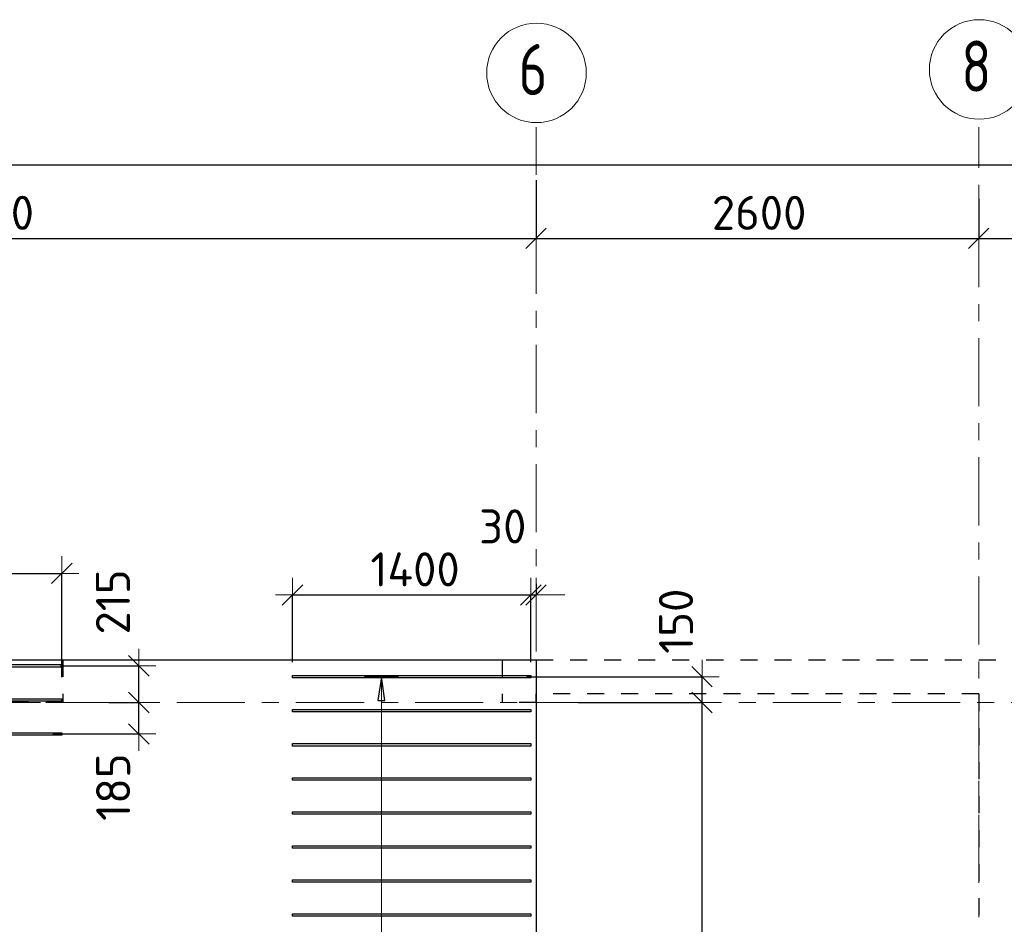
# Model space of a CAD drawing. Header units: metres. Extents: x -38 to 98, y -15 to 21.
# Tile 21 of 147: x 16.05 to 21.83, y 15.1 to 20.41. Entities that reach past the tile are written whole.
import ezdxf

# ---------------------------------------------------------------- set-up
doc = ezdxf.new("R2010")
doc.units = ezdxf.units.M
doc.header["$PDMODE"] = 65
for name, pattern in [('______11', [0.5, 0.4, -0.05, 0, -0.05]), ('______2', [0.0405, 0.03, -0.0105]), ('______5', [1.1, 0.8, -0.1, 0.1, -0.1])]:
    doc.linetypes.add(name, pattern=pattern)
for name, color, linetype, lineweight in [('XR$1$Осевая линия (1)', 7, '______5', 13), ('XR$1$Размерная линия (1)', 7, 'Continuous', 13), ('XR$4$Перекрытие (1)', 7, 'Continuous', 35), ('XR$4$Размерная линия (1)', 7, 'Continuous', 13)]:
    doc.layers.add(name, color=color, linetype=linetype, lineweight=lineweight)
doc.layers.add('XR$4$Арм.стержн.Доп. Арм верхн.зоны Х', color=7, linetype='Continuous', lineweight=35, true_color=0x8c8cff)
doc.layers.add('XR$6$Стена_ бетон несущ.', color=7, linetype='Continuous', lineweight=70, true_color=0xb4b496)
doc.styles.add('ISOCPEUR', font='txt')
doc.dimstyles.new('DIMSTYLE_3', dxfattribs={"dimtxt": 0.2, "dimasz": 0.2, "dimexe": 0, "dimexo": 0, "dimgap": 0.1, "dimtad": 2, "dimdec": 0, "dimlfac": 1000, "dimrnd": 5, "dimzin": 12, "dimdsep": 46, "dimtxsty": 'ISOCPEUR', "dimblk1": 'ALL_ML_STRICH', "dimblk2": 'ALL_ML_STRICH', "dimsah": 1, "dimcen": 0, "dimclrd": 7, "dimclre": 256, "dimclrt": 7, "dimadec": 0, "dimazin": 0, "dimtfac": 1, "dimtdec": 0, "dimtix": 1, "dimtmove": 2, "dimatfit": 3, "dimfxl": 0, "dimtzin": 0, "dimlwd": 0, "dimlwe": -3, "dimarcsym": 0})
doc.dimstyles.new('DIMSTYLE_33', dxfattribs={"dimtxt": 0.2, "dimasz": 0.2, "dimexe": 0, "dimexo": 0, "dimgap": 0.1, "dimtad": 2, "dimdec": 0, "dimlfac": 1000, "dimrnd": 5, "dimzin": 12, "dimdsep": 46, "dimtxsty": 'ISOCPEUR', "dimblk1": 'ALL_ML_STRICH', "dimblk2": 'ALL_ML_STRICH', "dimsah": 1, "dimcen": 0, "dimclrd": 7, "dimclre": 256, "dimclrt": 7, "dimadec": 0, "dimazin": 0, "dimtfac": 1, "dimtdec": 0, "dimtix": 1, "dimtmove": 2, "dimatfit": 3, "dimfxl": 0, "dimtvp": 1.2, "dimtzin": 0, "dimlwd": 0, "dimlwe": -3, "dimarcsym": 0})

# ---------------------------------------------------------------- blocks, each defined once
blk = doc.blocks.new('ALL_ML_STRICH')
at = {"color": 0, "linetype": 'ByBlock', "lineweight": -2}
for p, q in [((-0.3, -0.3), (0.3, 0.3)), ((0, -0.5), (0, 0.5)), ((-1, 0), (0.5, 0))]:
    blk.add_line(p, q, dxfattribs=at)
blk = doc.blocks.new('*D10')
at = {"layer": 'DEFPOINTS', "color": 7, "linetype": 'Continuous', "lineweight": 13, "transparency": 33554687}
for p in [(0.5, 19.5574), (0.5, 19.3768), (61.6, 17.1197)]:
    blk.add_point(p, dxfattribs=at)
at = {"layer": 'XR$1$Размерная линия (1)', "color": 9, "linetype": 'Continuous', "lineweight": -2, "true_color": 0xc7c7c7, "transparency": 33554687}
for p, q in [((0.5, 19.3568), (0.5, 19.5574)), ((61.6, 17.1397), (61.6, 19.5574))]:
    blk.add_line(p, q, dxfattribs=at)
at = {"layer": 'XR$1$Размерная линия (1)', "color": 7, "linetype": 'Continuous', "lineweight": -2, "transparency": 33554687}
blk.add_line((0.5, 19.5574), (61.6, 19.5574), dxfattribs=at)
at = {"layer": 'XR$1$Размерная линия (1)', "color": 7, "linetype": 'Continuous', "lineweight": 13, "transparency": 33554687, "xscale": 0.2, "yscale": 0.2, "zscale": 0.2, "rotation": 180}
blk.add_blockref('ALL_ML_STRICH', (0.5, 19.5574), dxfattribs=at)
at = {"layer": 'XR$1$Размерная линия (1)', "color": 7, "linetype": 'Continuous', "lineweight": 13, "transparency": 33554687, "xscale": 0.2, "yscale": 0.2, "zscale": 0.2}
blk.add_blockref('ALL_ML_STRICH', (61.6, 19.5574), dxfattribs=at)
at = {"layer": 'XR$1$Размерная линия (1)', "color": 7, "linetype": 'Continuous', "lineweight": 13, "transparency": 33554687, "insert": (31.1, 19.7074), "char_height": 0.2, "width": 1, "attachment_point": 5, "style": 'ISOCPEUR'}
blk.add_mtext('\\A1;{61100}', dxfattribs=at)
blk = doc.blocks.new('*D28')
at = {"layer": 'DEFPOINTS', "color": 7, "linetype": 'Continuous', "lineweight": 13, "transparency": 33554687}
for p in [(19.08, 19.4874), (12.6, 19.1261), (12.6, 19.0612)]:
    blk.add_point(p, dxfattribs=at)
at = {"layer": 'XR$1$Размерная линия (1)', "color": 9, "linetype": 'Continuous', "lineweight": -2, "true_color": 0xc7c7c7, "transparency": 33554687}
for p, q in [((19.08, 19.4674), (19.08, 19.1261)), ((12.6, 19.0812), (12.6, 19.1261))]:
    blk.add_line(p, q, dxfattribs=at)
at = {"layer": 'XR$1$Размерная линия (1)', "color": 7, "linetype": 'Continuous', "lineweight": -2, "transparency": 33554687}
blk.add_line((12.6, 19.1261), (19.08, 19.1261), dxfattribs=at)
at = {"layer": 'XR$1$Размерная линия (1)', "color": 7, "linetype": 'Continuous', "lineweight": 13, "transparency": 33554687, "xscale": 0.2, "yscale": 0.2, "zscale": 0.2, "rotation": 180}
blk.add_blockref('ALL_ML_STRICH', (12.6, 19.1261), dxfattribs=at)
at = {"layer": 'XR$1$Размерная линия (1)', "color": 7, "linetype": 'Continuous', "lineweight": 13, "transparency": 33554687, "xscale": 0.2, "yscale": 0.2, "zscale": 0.2}
blk.add_blockref('ALL_ML_STRICH', (19.08, 19.1261), dxfattribs=at)
at = {"layer": 'XR$1$Размерная линия (1)', "color": 7, "linetype": 'Continuous', "lineweight": 13, "transparency": 33554687, "insert": (15.84, 19.2761), "char_height": 0.2, "width": 0.8, "attachment_point": 5, "style": 'ISOCPEUR'}
blk.add_mtext('\\A1;{6480}', dxfattribs=at)
blk = doc.blocks.new('*D29')
at = {"layer": 'DEFPOINTS', "color": 7, "linetype": 'Continuous', "lineweight": 13, "transparency": 33554687}
for p in [(19.08, 19.4874), (21.68, 19.379), (19.08, 19.1261)]:
    blk.add_point(p, dxfattribs=at)
at = {"layer": 'XR$1$Размерная линия (1)', "color": 9, "linetype": 'Continuous', "lineweight": -2, "true_color": 0xc7c7c7, "transparency": 33554687}
for p, q in [((19.08, 19.4674), (19.08, 19.1261)), ((21.68, 19.359), (21.68, 19.1261))]:
    blk.add_line(p, q, dxfattribs=at)
at = {"layer": 'XR$1$Размерная линия (1)', "color": 7, "linetype": 'Continuous', "lineweight": -2, "transparency": 33554687}
blk.add_line((19.08, 19.1261), (21.68, 19.1261), dxfattribs=at)
at = {"layer": 'XR$1$Размерная линия (1)', "color": 7, "linetype": 'Continuous', "lineweight": 13, "transparency": 33554687, "xscale": 0.2, "yscale": 0.2, "zscale": 0.2, "rotation": 180}
blk.add_blockref('ALL_ML_STRICH', (19.08, 19.1261), dxfattribs=at)
at = {"layer": 'XR$1$Размерная линия (1)', "color": 7, "linetype": 'Continuous', "lineweight": 13, "transparency": 33554687, "xscale": 0.2, "yscale": 0.2, "zscale": 0.2}
blk.add_blockref('ALL_ML_STRICH', (21.68, 19.1261), dxfattribs=at)
at = {"layer": 'XR$1$Размерная линия (1)', "color": 7, "linetype": 'Continuous', "lineweight": 13, "transparency": 33554687, "insert": (20.39, 19.2761), "char_height": 0.2, "width": 0.8, "attachment_point": 5, "style": 'ISOCPEUR'}
blk.add_mtext('\\A1;{2600}', dxfattribs=at)
blk = doc.blocks.new('*D30')
at = {"layer": 'DEFPOINTS', "color": 7, "linetype": 'Continuous', "lineweight": 13, "transparency": 33554687}
for p in [(21.68, 19.379), (26.03, 19.379), (21.68, 19.1261)]:
    blk.add_point(p, dxfattribs=at)
at = {"layer": 'XR$1$Размерная линия (1)', "color": 9, "linetype": 'Continuous', "lineweight": -2, "true_color": 0xc7c7c7, "transparency": 33554687}
for p, q in [((21.68, 19.359), (21.68, 19.1261)), ((26.03, 19.359), (26.03, 19.1261))]:
    blk.add_line(p, q, dxfattribs=at)
at = {"layer": 'XR$1$Размерная линия (1)', "color": 7, "linetype": 'Continuous', "lineweight": -2, "transparency": 33554687}
blk.add_line((21.68, 19.1261), (26.03, 19.1261), dxfattribs=at)
at = {"layer": 'XR$1$Размерная линия (1)', "color": 7, "linetype": 'Continuous', "lineweight": 13, "transparency": 33554687, "xscale": 0.2, "yscale": 0.2, "zscale": 0.2, "rotation": 180}
blk.add_blockref('ALL_ML_STRICH', (21.68, 19.1261), dxfattribs=at)
at = {"layer": 'XR$1$Размерная линия (1)', "color": 7, "linetype": 'Continuous', "lineweight": 13, "transparency": 33554687, "xscale": 0.2, "yscale": 0.2, "zscale": 0.2}
blk.add_blockref('ALL_ML_STRICH', (26.03, 19.1261), dxfattribs=at)
at = {"layer": 'XR$1$Размерная линия (1)', "color": 7, "linetype": 'Continuous', "lineweight": 13, "transparency": 33554687, "insert": (23.855, 19.2761), "char_height": 0.2, "width": 0.8, "attachment_point": 5, "style": 'ISOCPEUR'}
blk.add_mtext('\\A1;{4350}', dxfattribs=at)
blk = doc.blocks.new('*D257')
at = {"layer": 'DEFPOINTS', "color": 7, "linetype": 'Continuous', "lineweight": 13, "transparency": 33554687}
for p in [(17.6494, 17.0319), (17.6494, 16.6175), (19.0494, 16.6175)]:
    blk.add_point(p, dxfattribs=at)
at = {"layer": 'XR$4$Размерная линия (1)', "color": 9, "linetype": 'Continuous', "lineweight": -2, "true_color": 0xc7c7c7, "transparency": 33554687}
for p, q in [((17.6494, 16.6375), (17.6494, 17.0319)), ((19.0494, 16.6375), (19.0494, 17.0319))]:
    blk.add_line(p, q, dxfattribs=at)
at = {"layer": 'XR$4$Размерная линия (1)', "color": 7, "linetype": 'Continuous', "lineweight": -2, "transparency": 33554687}
blk.add_line((17.6494, 17.0319), (19.0494, 17.0319), dxfattribs=at)
at = {"layer": 'XR$4$Размерная линия (1)', "color": 7, "linetype": 'Continuous', "lineweight": 13, "transparency": 33554687, "xscale": 0.2, "yscale": 0.2, "zscale": 0.2, "rotation": 180}
blk.add_blockref('ALL_ML_STRICH', (17.6494, 17.0319), dxfattribs=at)
at = {"layer": 'XR$4$Размерная линия (1)', "color": 7, "linetype": 'Continuous', "lineweight": 13, "transparency": 33554687, "xscale": 0.2, "yscale": 0.2, "zscale": 0.2}
blk.add_blockref('ALL_ML_STRICH', (19.0494, 17.0319), dxfattribs=at)
at = {"layer": 'XR$4$Размерная линия (1)', "color": 7, "linetype": 'Continuous', "lineweight": 13, "transparency": 33554687, "insert": (18.3694, 17.1819), "char_height": 0.2, "width": 0.8, "attachment_point": 5, "style": 'ISOCPEUR'}
blk.add_mtext('\\A1;{1400}', dxfattribs=at)
blk = doc.blocks.new('*D258')
at = {"layer": 'DEFPOINTS', "color": 7, "linetype": 'Continuous', "lineweight": 13, "transparency": 33554687}
for p in [(19.08, 17.077), (19.0494, 17.0319), (19.0494, 16.6175)]:
    blk.add_point(p, dxfattribs=at)
at = {"layer": 'XR$4$Размерная линия (1)', "color": 9, "linetype": 'Continuous', "lineweight": -2, "true_color": 0xc7c7c7, "transparency": 33554687}
for p, q in [((19.08, 17.097), (19.08, 17.0319)), ((19.0494, 16.6375), (19.0494, 17.0319))]:
    blk.add_line(p, q, dxfattribs=at)
at = {"layer": 'XR$4$Размерная линия (1)', "color": 7, "linetype": 'Continuous', "lineweight": -2, "transparency": 33554687}
blk.add_line((19.0494, 17.0319), (19.08, 17.0319), dxfattribs=at)
at = {"layer": 'XR$4$Размерная линия (1)', "color": 7, "linetype": 'Continuous', "lineweight": 13, "transparency": 33554687, "xscale": 0.2, "yscale": 0.2, "zscale": 0.2}
blk.add_blockref('ALL_ML_STRICH', (19.08, 17.0319), dxfattribs=at)
at = {"layer": 'XR$4$Размерная линия (1)', "color": 7, "linetype": 'Continuous', "lineweight": 13, "transparency": 33554687, "xscale": 0.2, "yscale": 0.2, "zscale": 0.2, "rotation": 180}
blk.add_blockref('ALL_ML_STRICH', (19.0494, 17.0319), dxfattribs=at)
at = {"layer": 'XR$4$Размерная линия (1)', "color": 7, "linetype": 'Continuous', "lineweight": 13, "transparency": 33554687, "insert": (18.8844, 17.4343), "char_height": 0.2, "width": 0.4, "attachment_point": 5, "style": 'ISOCPEUR'}
blk.add_mtext('\\A1;{30}', dxfattribs=at)
blk = doc.blocks.new('*D317')
at = {"layer": 'DEFPOINTS', "color": 7, "linetype": 'Continuous', "lineweight": 13, "transparency": 33554687}
for p in [(14.3448, 17.1585), (14.3448, 16.5702), (16.2948, 16.5287)]:
    blk.add_point(p, dxfattribs=at)
at = {"layer": 'XR$4$Размерная линия (1)', "color": 9, "linetype": 'Continuous', "lineweight": -2, "true_color": 0xc7c7c7, "transparency": 33554687}
for p, q in [((14.3448, 16.5902), (14.3448, 17.1585)), ((16.2948, 16.5487), (16.2948, 17.1585))]:
    blk.add_line(p, q, dxfattribs=at)
at = {"layer": 'XR$4$Размерная линия (1)', "color": 7, "linetype": 'Continuous', "lineweight": -2, "transparency": 33554687}
blk.add_line((14.3448, 17.1585), (16.2948, 17.1585), dxfattribs=at)
at = {"layer": 'XR$4$Размерная линия (1)', "color": 7, "linetype": 'Continuous', "lineweight": 13, "transparency": 33554687, "xscale": 0.2, "yscale": 0.2, "zscale": 0.2, "rotation": 180}
blk.add_blockref('ALL_ML_STRICH', (14.3448, 17.1585), dxfattribs=at)
at = {"layer": 'XR$4$Размерная линия (1)', "color": 7, "linetype": 'Continuous', "lineweight": 13, "transparency": 33554687, "xscale": 0.2, "yscale": 0.2, "zscale": 0.2}
blk.add_blockref('ALL_ML_STRICH', (16.2948, 17.1585), dxfattribs=at)
at = {"layer": 'XR$4$Размерная линия (1)', "color": 7, "linetype": 'Continuous', "lineweight": 13, "transparency": 33554687, "insert": (15.3498, 17.3085), "char_height": 0.2, "width": 0.8, "attachment_point": 5, "style": 'ISOCPEUR'}
blk.add_mtext('\\A1;{1950}', dxfattribs=at)
blk = doc.blocks.new('*D355')
at = {"layer": 'DEFPOINTS', "color": 7, "linetype": 'Continuous', "lineweight": 13, "transparency": 33554687}
for p in [(19.3082, 16.4), (19.5453, 12.8), (20.0548, 12.8)]:
    blk.add_point(p, dxfattribs=at)
at = {"layer": 'XR$4$Размерная линия (1)', "color": 9, "linetype": 'Continuous', "lineweight": -2, "true_color": 0xc7c7c7, "transparency": 33554687}
for p, q in [((19.3282, 16.4), (20.0548, 16.4)), ((19.5253, 12.8), (20.0548, 12.8))]:
    blk.add_line(p, q, dxfattribs=at)
at = {"layer": 'XR$4$Размерная линия (1)', "color": 7, "linetype": 'Continuous', "lineweight": -2, "transparency": 33554687}
blk.add_line((20.0548, 12.8), (20.0548, 16.4), dxfattribs=at)
at = {"layer": 'XR$4$Размерная линия (1)', "color": 7, "linetype": 'Continuous', "lineweight": 13, "transparency": 33554687, "xscale": 0.2, "yscale": 0.2, "zscale": 0.2}
for p, rotation in [((20.0548, 16.4), 90), ((20.0548, 12.8), 270)]:
    blk.add_blockref('ALL_ML_STRICH', p, dxfattribs=dict(at, rotation=rotation))
at = {"layer": 'XR$4$Размерная линия (1)', "color": 7, "linetype": 'Continuous', "lineweight": 13, "transparency": 33554687, "insert": (19.9048, 14.61), "char_height": 0.2, "width": 0.8, "attachment_point": 5, "rotation": 90, "style": 'ISOCPEUR'}
blk.add_mtext('\\A1;{3600}', dxfattribs=at)
blk = doc.blocks.new('*D356')
at = {"layer": 'DEFPOINTS', "color": 7, "linetype": 'Continuous', "lineweight": 13, "transparency": 33554687}
for p in [(19.0064, 16.5512), (19.3082, 16.4), (20.0548, 16.4)]:
    blk.add_point(p, dxfattribs=at)
at = {"layer": 'XR$4$Размерная линия (1)', "color": 9, "linetype": 'Continuous', "lineweight": -2, "true_color": 0xc7c7c7, "transparency": 33554687}
for p, q in [((19.0264, 16.5512), (20.0548, 16.5512)), ((19.3282, 16.4), (20.0548, 16.4))]:
    blk.add_line(p, q, dxfattribs=at)
at = {"layer": 'XR$4$Размерная линия (1)', "color": 7, "linetype": 'Continuous', "lineweight": -2, "transparency": 33554687}
blk.add_line((20.0548, 16.4), (20.0548, 16.5512), dxfattribs=at)
at = {"layer": 'XR$4$Размерная линия (1)', "color": 7, "linetype": 'Continuous', "lineweight": 13, "transparency": 33554687, "xscale": 0.2, "yscale": 0.2, "zscale": 0.2}
for p, rotation in [((20.0548, 16.5512), 90), ((20.0548, 16.4), 270)]:
    blk.add_blockref('ALL_ML_STRICH', p, dxfattribs=dict(at, rotation=rotation))
at = {"layer": 'XR$4$Размерная линия (1)', "color": 7, "linetype": 'Continuous', "lineweight": 13, "transparency": 33554687, "insert": (19.9018, 16.8774), "char_height": 0.2, "width": 0.6, "attachment_point": 5, "rotation": 90, "style": 'ISOCPEUR'}
blk.add_mtext('\\A1;{150}', dxfattribs=at)
blk = doc.blocks.new('*D581')
at = {"layer": 'DEFPOINTS', "color": 7, "linetype": 'Continuous', "lineweight": 13, "transparency": 33554687}
for p in [(16.5513, 16.4), (16.2229, 16.2152), (16.7473, 16.2152)]:
    blk.add_point(p, dxfattribs=at)
at = {"layer": 'XR$4$Размерная линия (1)', "color": 9, "linetype": 'Continuous', "lineweight": -2, "true_color": 0xc7c7c7, "transparency": 33554687}
for p, q in [((16.5713, 16.4), (16.7473, 16.4)), ((16.2429, 16.2152), (16.7473, 16.2152))]:
    blk.add_line(p, q, dxfattribs=at)
at = {"layer": 'XR$4$Размерная линия (1)', "color": 7, "linetype": 'Continuous', "lineweight": -2, "transparency": 33554687}
blk.add_line((16.7473, 16.2152), (16.7473, 16.4), dxfattribs=at)
at = {"layer": 'XR$4$Размерная линия (1)', "color": 7, "linetype": 'Continuous', "lineweight": 13, "transparency": 33554687, "xscale": 0.2, "yscale": 0.2, "zscale": 0.2}
for p, rotation in [((16.7473, 16.4), 90), ((16.7473, 16.2152), 270)]:
    blk.add_blockref('ALL_ML_STRICH', p, dxfattribs=dict(at, rotation=rotation))
at = {"layer": 'XR$4$Размерная линия (1)', "color": 7, "linetype": 'Continuous', "lineweight": 13, "transparency": 33554687, "insert": (16.5964, 15.9031), "char_height": 0.2, "width": 0.6, "attachment_point": 5, "rotation": 90, "style": 'ISOCPEUR'}
blk.add_mtext('\\A1;{185}', dxfattribs=at)
blk = doc.blocks.new('*D582')
at = {"layer": 'DEFPOINTS', "color": 7, "linetype": 'Continuous', "lineweight": 13, "transparency": 33554687}
for p in [(16.2677, 16.6152), (16.5513, 16.4), (16.7473, 16.4)]:
    blk.add_point(p, dxfattribs=at)
at = {"layer": 'XR$4$Размерная линия (1)', "color": 9, "linetype": 'Continuous', "lineweight": -2, "true_color": 0xc7c7c7, "transparency": 33554687}
for p, q in [((16.2877, 16.6152), (16.7473, 16.6152)), ((16.5713, 16.4), (16.7473, 16.4))]:
    blk.add_line(p, q, dxfattribs=at)
at = {"layer": 'XR$4$Размерная линия (1)', "color": 7, "linetype": 'Continuous', "lineweight": -2, "transparency": 33554687}
blk.add_line((16.7473, 16.4), (16.7473, 16.6152), dxfattribs=at)
at = {"layer": 'XR$4$Размерная линия (1)', "color": 7, "linetype": 'Continuous', "lineweight": 13, "transparency": 33554687, "xscale": 0.2, "yscale": 0.2, "zscale": 0.2}
for p, rotation in [((16.7473, 16.6152), 90), ((16.7473, 16.4), 270)]:
    blk.add_blockref('ALL_ML_STRICH', p, dxfattribs=dict(at, rotation=rotation))
at = {"layer": 'XR$4$Размерная линия (1)', "color": 7, "linetype": 'Continuous', "lineweight": 13, "transparency": 33554687, "insert": (16.595, 16.9904), "char_height": 0.2, "width": 0.6, "attachment_point": 5, "rotation": 90, "style": 'ISOCPEUR'}
blk.add_mtext('\\A1;{215}', dxfattribs=at)

msp = doc.modelspace()

# ---------------------------------------------------------------- linework, layer by layer
at = {"layer": 'XR$1$Осевая линия (1)', "color": 253, "linetype": '______11', "lineweight": 13, "true_color": 0xa0a0a0, "transparency": 33554687}
for p, q in [((19.08, 7.6), (19.08, 19.78)), ((21.68, 8.34), (21.68, 19.78)), ((-2.63, 16.4), (62.6, 16.4))]:
    msp.add_line(p, q, dxfattribs=at)
at = {"layer": 'XR$1$Осевая линия (1)', "color": 7, "linetype": 'Continuous', "lineweight": 13, "transparency": 33554687}
for centre in [(19.0824, 20.0981), (21.6824, 20.1181)]:
    msp.add_circle(centre, 0.2924, dxfattribs=at)
at = {"layer": 'XR$4$Арм.стержн.Доп. Арм верхн.зоны Х', "color": 253, "linetype": 'Continuous', "lineweight": -3, "true_color": 0xa0a0a0, "transparency": 33554687}
for q in [(18.0715, 16.5512), (18.2715, 16.5512)]:
    msp.add_line((18.1715, 16.5512), q, dxfattribs=at)
at = {"layer": 'XR$4$Арм.стержн.Доп. Арм верхн.зоны Х', "color": 7, "linetype": 'Continuous', "lineweight": 25, "transparency": 33554687}
for p, q in [((18.1715, 16.5512), (18.1515, 16.4112)), ((18.1915, 16.4112), (18.1715, 16.5512)), ((18.1515, 16.4112), (18.1915, 16.4112))]:
    msp.add_line(p, q, dxfattribs=at)
at = {"layer": 'XR$4$Арм.стержн.Доп. Арм верхн.зоны Х', "color": 7, "linetype": 'Continuous', "lineweight": 13, "transparency": 33554687}
for p in [(18.1715, 16.5512), (18.1715, 10.9512)]:
    msp.add_line(p, (18.1715, 16.5512), dxfattribs=at)
at = {"layer": 'XR$4$Арм.стержн.Доп. Арм верхн.зоны Х', "color": 7, "linetype": 'Continuous', "lineweight": 25, "transparency": 33554687}
for points in [[(16.2948, 16.6082), (14.3448, 16.6082), (14.3448, 16.6222), (16.2948, 16.6222), (16.2948, 16.6082)], [(19.0494, 16.5442), (17.6494, 16.5442), (17.6494, 16.5582), (19.0494, 16.5582), (19.0494, 16.5442)], [(16.2948, 16.4082), (14.3448, 16.4082), (14.3448, 16.4222), (16.2948, 16.4222), (16.2948, 16.4082)], [(19.0494, 16.3442), (17.6494, 16.3442), (17.6494, 16.3582), (19.0494, 16.3582), (19.0494, 16.3442)], [(16.2948, 16.2082), (14.3448, 16.2082), (14.3448, 16.2222), (16.2948, 16.2222), (16.2948, 16.2082)], [(19.0494, 16.1442), (17.6494, 16.1442), (17.6494, 16.1582), (19.0494, 16.1582), (19.0494, 16.1442)], [(19.0494, 15.9442), (17.6494, 15.9442), (17.6494, 15.9582), (19.0494, 15.9582), (19.0494, 15.9442)], [(19.0494, 15.7442), (17.6494, 15.7442), (17.6494, 15.7582), (19.0494, 15.7582), (19.0494, 15.7442)], [(19.0494, 15.5442), (17.6494, 15.5442), (17.6494, 15.5582), (19.0494, 15.5582), (19.0494, 15.5442)], [(19.0494, 15.3442), (17.6494, 15.3442), (17.6494, 15.3582), (19.0494, 15.3582), (19.0494, 15.3442)], [(19.0494, 15.1442), (17.6494, 15.1442), (17.6494, 15.1582), (19.0494, 15.1582), (19.0494, 15.1442)]]:
    msp.add_lwpolyline(points, dxfattribs=at)
at = {"layer": 'XR$4$Перекрытие (1)', "color": 7, "linetype": 'Continuous', "lineweight": 25, "transparency": 33554687}
for p, q in [((10.8496, 16.6502), (19.08, 16.6502)), ((19.08, 16.6502), (19.08, 10.8003))]:
    msp.add_line(p, q, dxfattribs=at)
at = {"layer": 'XR$6$Стена_ бетон несущ.', "color": 253, "linetype": '______2', "lineweight": -3, "true_color": 0xa0a0a0, "transparency": 33554687}
for p, q in [((18.88, 16.65), (24.185, 16.65)), ((18.88, 16.65), (18.88, 16.4)), ((19.08, 16.4), (19.08, 16.45)), ((21.68, 16.45), (19.08, 16.45)), ((21.68, 16.45), (21.68, 10.8)), ((19.08, 16.4), (18.88, 16.4))]:
    msp.add_line(p, q, dxfattribs=at)
msp.add_lwpolyline([(15.3, 16.65), (16.3, 16.65), (16.3, 16.4), (15.3, 16.4), (15.3, 16.65)], close=True, dxfattribs=at)

# ---------------------------------------------------------------- texts
at = {"layer": 'XR$1$Осевая линия (1)', "color": 7, "linetype": 'Continuous', "lineweight": 13, "transparency": 33554687, "char_height": 0.3, "width": 0.326407, "attachment_point": 7, "style": 'ISOCPEUR'}
for s, insert in [('\\W0.78;6', (18.9774, 19.9676)), ('\\W0.78;8', (21.5774, 19.9876))]:
    msp.add_mtext(s, dxfattribs=dict(at, insert=insert))

# ---------------------------------------------------------------- dimensions: what is measured, and where the dimension line sits
at = {"layer": 'XR$1$Размерная линия (1)', "color": 7, "linetype": 'Continuous', "lineweight": 13, "transparency": 33554687}
for base, p1, p2, picture, middle in [((61.6, 19.5574), (0.5, 19.3568), (61.6, 17.1397), '*D10', (31.1, 19.7074)), ((19.08, 19.1261), (12.6, 19.0812), (19.08, 19.4674), '*D28', (15.84, 19.2761)), ((21.68, 19.1261), (19.08, 19.4674), (21.68, 19.359), '*D29', (20.39, 19.2761)), ((26.03, 19.1261), (21.68, 19.359), (26.03, 19.359), '*D30', (23.855, 19.2761))]:
    dim = msp.add_linear_dim(base=base, p1=p1, p2=p2, dimstyle='DIMSTYLE_3', override={"dimpost": '<>', "dimclrd": 7, "dimclre": 9, "dimclrt": 7, "dimlwd": 0, "dimlwe": 65533}, dxfattribs=at)
    dim.commit()
    dim.dimension.update_dxf_attribs({"geometry": picture, "text_midpoint": middle, "dimtype": 160})
at = {"layer": 'XR$4$Размерная линия (1)', "color": 7, "linetype": 'Continuous', "lineweight": 13, "transparency": 33554687}
for base, p1, p2, dimstyle, picture, middle in [((19.08, 17.0319), (19.0494, 16.6375), (19.08, 17.097), 'DIMSTYLE_33', '*D258', (18.8844, 17.4343)), ((16.2948, 17.1585), (14.3448, 16.5902), (16.2948, 16.5487), 'DIMSTYLE_3', '*D317', (15.3498, 17.3085)), ((19.0494, 17.0319), (17.6494, 16.6375), (19.0494, 16.6375), 'DIMSTYLE_3', '*D257', (18.3694, 17.1819))]:
    dim = msp.add_linear_dim(base=base, p1=p1, p2=p2, dimstyle=dimstyle, override={"dimpost": '<>', "dimclrd": 7, "dimclre": 9, "dimclrt": 7, "dimlwd": 0, "dimlwe": 65533}, dxfattribs=at)
    dim.commit()
    dim.dimension.update_dxf_attribs({"geometry": picture, "text_midpoint": middle, "dimtype": 160})
for base, p1, p2, dimstyle, picture, middle in [((16.7473, 16.6152), (16.5713, 16.4), (16.2877, 16.6152), 'DIMSTYLE_33', '*D582', (16.595, 16.9904)), ((20.0548, 16.5512), (19.3282, 16.4), (19.0264, 16.5512), 'DIMSTYLE_33', '*D356', (19.9018, 16.8774)), ((16.7473, 16.4), (16.2429, 16.2152), (16.5713, 16.4), 'DIMSTYLE_33', '*D581', (16.5964, 15.9031)), ((20.0548, 16.4), (19.5253, 12.8), (19.3282, 16.4), 'DIMSTYLE_3', '*D355', (19.9048, 14.61))]:
    dim = msp.add_linear_dim(base=base, p1=p1, p2=p2, angle=90, dimstyle=dimstyle, override={"dimpost": '<>', "dimclrd": 7, "dimclre": 9, "dimclrt": 7, "dimlwd": 0, "dimlwe": 65533}, dxfattribs=at)
    dim.commit()
    dim.dimension.update_dxf_attribs({"geometry": picture, "text_midpoint": middle, "dimtype": 160})

doc.saveas('drawing.dxf')
